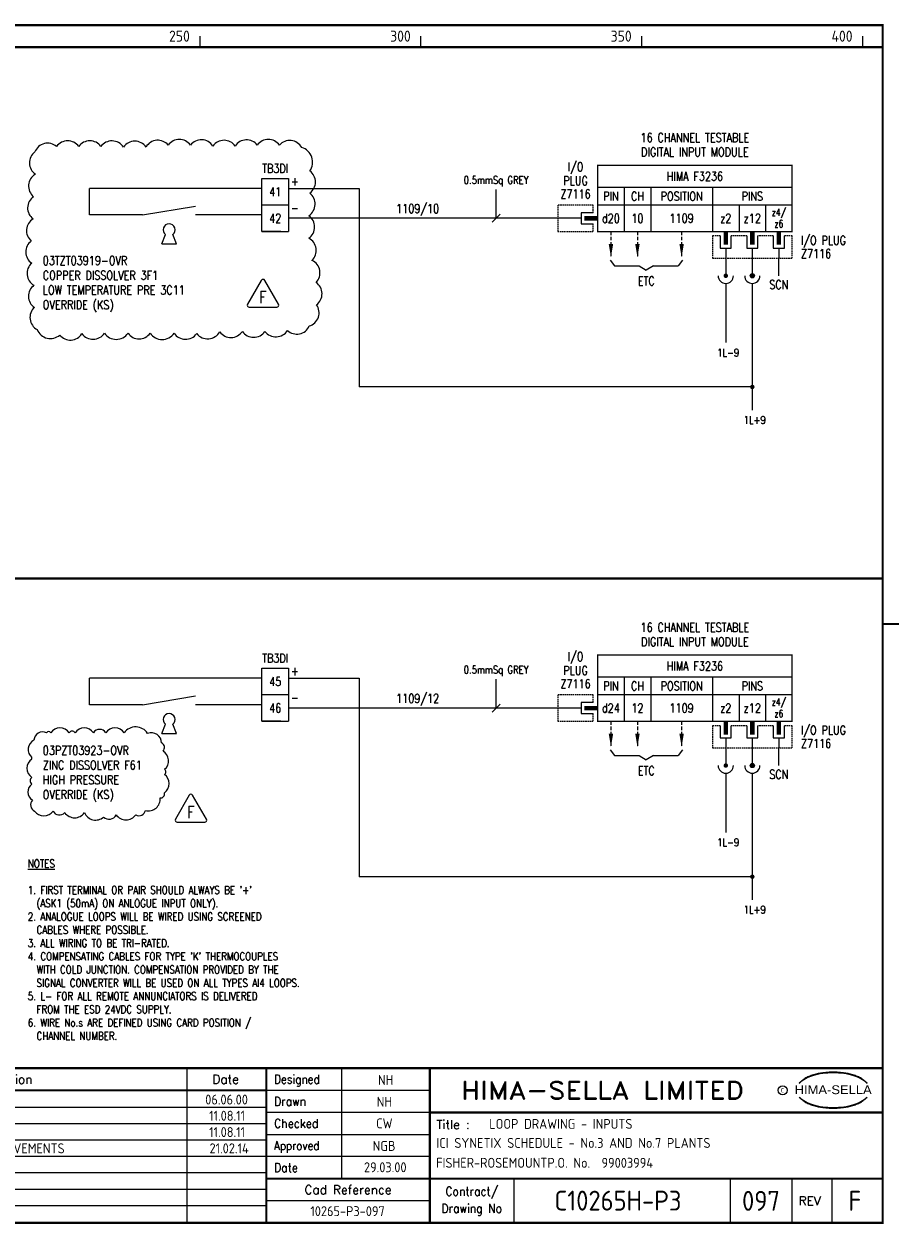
# Model space of a CAD drawing. Extents: x 14 to 408, y 0 to 275.
# Tile 2 of 2: x 210 to 408, y 0 to 272. Entities that reach past the tile are written whole.
import ezdxf
from ezdxf.enums import TextEntityAlignment as Align

# ---------------------------------------------------------------- set-up
doc = ezdxf.new("R2010")
doc.units = 0
doc.header["$LTSCALE"] = 0.25
doc.header["$MEASUREMENT"] = 0
doc.linetypes.add('HIDDEN2', pattern=[4.7625, 3.175, -1.5875])
doc.layers.get('0').update_dxf_attribs({"color": 41, "linetype": 'CONTINUOUS'})
for name, color, linetype in [('00-DRG_FRAME', 12, 'CONTINUOUS'), ('01-DRAW', 7, 'CONTINUOUS'), ('02-TEXT', 2, 'CONTINUOUS'), ('051-TEXT', 2, 'CONTINUOUS'), ('117', 7, 'CONTINUOUS'), ('DIM', 3, 'CONTINUOUS'), ('LAB', 2, 'CONTINUOUS'), ('RACK', 2, 'CONTINUOUS'), ('SLOT', 2, 'CONTINUOUS'), ('SNA', 2, 'CONTINUOUS'), ('TEXT', 2, 'CONTINUOUS'), ('TPOL', 3, 'CONTINUOUS'), ('XR_FUNCTION', 2, 'CONTINUOUS'), ('XR_MAIN', 2, 'CONTINUOUS')]:
    doc.layers.add(name, color=color, linetype=linetype)
doc.styles.add('ARIAL', font='arial.ttf', dxfattribs={"height": 2.5})
doc.styles.add('CROSSREF', font='romans.shx', dxfattribs={"width": 0.8, "height": 2})
doc.styles.add('FUNCTION', font='ROMANS.shx', dxfattribs={"width": 0.8, "height": 2.5})
doc.styles.add('ISO', font='iso.shx')
doc.styles.add('PINS', font='ROMANS.shx', dxfattribs={"width": 0.8, "height": 2.5})
doc.styles.add('RACK', font='ROMANS.shx', dxfattribs={"width": 0.8, "height": 2.5})
doc.styles.add('ROMAND', font='ROMAND')
doc.styles.add('ROMANS', font='romans.shx', dxfattribs={"width": 0.8})
doc.styles.add('SLOT', font='romans.shx', dxfattribs={"width": 0.8, "height": 2})
doc.styles.add('SYMBOL', font='ROMANS.shx', dxfattribs={"width": 0.8, "height": 20})

# ---------------------------------------------------------------- blocks, each defined once
blk = doc.blocks.new('A3-REVA')
at = {"layer": '051-TEXT', "style": 'ISO'}
for tag, p in [('DESIGNED', (292.01, 31.7)), ('A', (117.73, 27.28)), ('DES', (127.73, 27.28)), ('DRN', (137.73, 27.28)), ('CHKD', (147.73, 27.28)), ('APPD', (157.73, 27.28)), ('DATE', (256, 27.28)), ('DRAWN', (291.72, 26.77)), ('CHECKED', (291.72, 21.89)), ('APPD', (291.65, 16.79)), ('DATE', (291.92, 11.96))]:
    blk.add_attdef(tag, text='', height=2.25, dxfattribs=at).set_placement(p, align=Align.CENTER)
blk.add_attdef('DESCRIPTION', (165.03, 27.28), '', height=2.25, dxfattribs=at)
blk = doc.blocks.new('A3-REVB')
at = {"layer": '051-TEXT', "style": 'ISO'}
for tag, p in [('A', (124.85, -20.36)), ('DES', (134.85, -20.36)), ('DRN', (144.85, -20.36)), ('CHKD', (154.85, -20.36)), ('APPD', (164.85, -20.36)), ('DATE', (263.12, -20.36))]:
    blk.add_attdef(tag, text='', height=2.25, dxfattribs=at).set_placement(p, align=Align.CENTER)
blk.add_attdef('DESCRIPTION', (172.15, -20.36), '', height=2.25, dxfattribs=at)
blk = doc.blocks.new('A3-TITLE')
at = {"layer": '051-TEXT', "style": 'ISO'}
blk.add_attdef('TITLE_1', (315.46, 21.78), '', height=2.25, dxfattribs=at)
for tag, p in [('DRGNO', (376.96, 3.24)), ('REV.', (398.2, 3.24))]:
    blk.add_attdef(tag, text='', height=4.5, dxfattribs=at).set_placement(p, align=Align.CENTER)
blk = doc.blocks.new('A3-CONTRACT')
at = {"layer": '051-TEXT', "color": 41, "style": 'ISO'}
for tag, height, p in [('SCALE', 2.25, (106.71, 31.82)), ('DIMS', 2.25, (106.71, 26.8)), ('CONTRACT', 4.5, (344.94, 3.1)), ('CAD-REF', 2.25, (283.73, 1.84))]:
    blk.add_attdef(tag, text='', height=height, dxfattribs=at).set_placement(p, align=Align.CENTER)
for tag, p in [('TITLE_2', (303.86, 17.28)), ('TITLE_3', (303.79, 12.78))]:
    blk.add_attdef(tag, p, '', height=2.25, dxfattribs=at)
blk = doc.blocks.new('KEY')
at = {"layer": '01-DRAW'}
for p, q in [((-0.375, -0.5), (-0.183, -0.038)), ((-0.375, -0.5), (0.375, -0.5)), ((0.375, -0.5), (0.183, -0.038))]:
    blk.add_line(p, q, dxfattribs=at)
blk.add_arc((0, 0.2), 0.3, 307.47703, 232.52297, dxfattribs=at)
blk = doc.blocks.new('F3236-10')
for p, q in [((44, 7), (0, 7)), ((6, 7), (6, -3)), ((12, 7), (12, -3)), ((26, 7), (26, -3)), ((44, 3), (0, 3)), ((32, 3), (32, -3)), ((38, 3), (38, -3)), ((-3.75, 0), (-9, 0)), ((-3.75, 1.25), (-3.75, -1.25)), ((-1, 1.25), (-3.75, 1.25)), ((-3.75, -1.25), (-1, -1.25)), ((27.75, -4), (27.75, -6.75)), ((30.25, -6.75), (30.25, -4)), ((33.75, -4), (33.75, -6.75)), ((36.25, -6.75), (36.25, -4)), ((39.75, -4), (39.75, -6.75)), ((42.25, -6.75), (42.25, -4)), ((27.75, -6.75), (30.25, -6.75)), ((29, -6.75), (29, -9)), ((33.75, -6.75), (36.25, -6.75)), ((35, -6.75), (35, -9)), ((39.75, -6.75), (42.25, -6.75)), ((41, -6.75), (41, -9)), ((41, -13), (41, -9))]:
    blk.add_line(p, q)
at = {"const_width": 0.3}
blk.add_lwpolyline([(44, 12), (0, 12), (0, -3), (44, -3)], close=True, dxfattribs=at)
at = {"color": 3, "linetype": 'HIDDEN2', "ltscale": 0.4}
for points in [[(-1, 1.25), (-1, 3), (-9, 3), (-9, -3), (-1, -3), (-1, -1.25)], [(27.75, -4), (26, -4), (26, -9), (44, -9), (44, -4), (42.25, -4)], [(33.75, -4), (30.25, -4)], [(39.75, -4), (36.25, -4)]]:
    blk.add_lwpolyline(points, dxfattribs=at)
blk.add_lwpolyline([(-3, 0, 1, 1, 0), (0, 0, 0.5, 0.5, 0)], format="xyseb")
at = {"const_width": 1}
for points in [[(29, -6), (29, -3)], [(35, -6), (35, -3)], [(41, -6), (41, -3)]]:
    blk.add_lwpolyline(points, dxfattribs=at)
at = {"layer": 'LAB', "style": 'PINS', "width": 0.8, "flags": 1}
blk.add_attdef('LAB1', text='', height=1.5, dxfattribs=at).set_placement((48, 2.5), align=Align.MIDDLE_LEFT)
at = {"layer": 'RACK', "style": 'RACK', "width": 0.8}
blk.add_attdef('SLOT', text='', height=2, dxfattribs=at).set_placement((19, 0), align=Align.MIDDLE)
at = {"layer": 'SLOT', "style": 'SLOT', "width": 0.8}
blk.add_attdef('ADD1', text='', height=2, dxfattribs=at).set_placement((9, 0), align=Align.MIDDLE)
at = {"layer": 'SNA', "style": 'SYMBOL', "width": 0.8, "flags": 1}
blk.add_attdef('SNA', (48, 8), '', height=1.5, dxfattribs=at)
at = {"layer": 'TEXT', "style": 'ROMANS', "width": 0.8}
for s, p in [('16 CHANNEL TESTABLE', (22, 17.25)), ('DIGITAL INPUT MODULE', (22, 14))]:
    blk.add_text(s, height=2, dxfattribs=at).set_placement(p, align=Align.CENTER)
for s, height, p in [('I/O', 2, (-5, 11.5)), ('PLUG', 2, (-5, 8.5)), ('HIMA F3236', 2, (22, 9.5)), ('Z7116', 2, (-5, 5.5)), ('PIN', 2, (3, 5)), ('CH', 2, (9, 5)), ('POSITION', 2, (19, 5)), ('PINS', 2, (35, 5)), ('d20', 2, (3, 0)), ('z2', 2, (29, 0)), ('z12', 2, (35, 0)), ('z4/', 1.6, (41, 1.25)), ('z6', 1.6, (41, -1.25)), ('SCN', 2, (41, -15))]:
    blk.add_text(s, height=height, dxfattribs=at).set_placement(p, align=Align.MIDDLE)
for s, p in [('I/O PLUG', (46, -5)), ('Z7116', (46, -8))]:
    blk.add_text(s, height=2, dxfattribs=at).set_placement(p, align=Align.MIDDLE_LEFT)
at = {"layer": 'TPOL', "style": 'PINS', "width": 0.8, "flags": 1}
blk.add_attdef('CN2', text='', height=1, dxfattribs=at).set_placement((-9, 0), align=Align.MIDDLE_LEFT)
at = {"layer": 'TPOL', "color": 2, "style": 'PINS', "width": 0.8}
blk.add_attdef('CN1', text='', height=2, dxfattribs=at).set_placement((3, 0), align=Align.MIDDLE)
at = {"layer": 'TPOL', "style": 'PINS', "width": 0.8, "flags": 1}
for tag, p in [('CN3', (29, -9)), ('CN4', (35, -9))]:
    blk.add_attdef(tag, text='', height=1, dxfattribs=at).set_placement(p, align=Align.BOTTOM_CENTER)
at = {"layer": 'XR_FUNCTION', "style": 'FUNCTION', "width": 0.8, "flags": 1}
blk.add_attdef('XR_FUNCTION', (48, 10), '', height=1.5, dxfattribs=at)
at = {"layer": 'XR_MAIN', "style": 'CROSSREF', "width": 0.8, "flags": 1}
blk.add_attdef('XR_MAIN', (48, 4), '', height=1.5, dxfattribs=at)
blk = doc.blocks.new('F3236-12')
for p, q in [((44, 7), (0, 7)), ((6, 7), (6, -3)), ((12, 7), (12, -3)), ((26, 7), (26, -3)), ((44, 3), (0, 3)), ((32, 3), (32, -3)), ((38, 3), (38, -3)), ((-3.75, 0), (-9, 0)), ((-3.75, 1.25), (-3.75, -1.25)), ((-1, 1.25), (-3.75, 1.25)), ((-3.75, -1.25), (-1, -1.25)), ((27.75, -4), (27.75, -6.75)), ((30.25, -6.75), (30.25, -4)), ((33.75, -4), (33.75, -6.75)), ((36.25, -6.75), (36.25, -4)), ((39.75, -4), (39.75, -6.75)), ((42.25, -6.75), (42.25, -4)), ((27.75, -6.75), (30.25, -6.75)), ((29, -6.75), (29, -9)), ((33.75, -6.75), (36.25, -6.75)), ((35, -6.75), (35, -9)), ((39.75, -6.75), (42.25, -6.75)), ((41, -6.75), (41, -9)), ((41, -13), (41, -9))]:
    blk.add_line(p, q)
at = {"const_width": 0.3}
blk.add_lwpolyline([(44, 12), (0, 12), (0, -3), (44, -3)], close=True, dxfattribs=at)
at = {"color": 3, "linetype": 'HIDDEN2', "ltscale": 0.4}
for points in [[(-1, 1.25), (-1, 3), (-9, 3), (-9, -3), (-1, -3), (-1, -1.25)], [(27.75, -4), (26, -4), (26, -9), (44, -9), (44, -4), (42.25, -4)], [(33.75, -4), (30.25, -4)], [(39.75, -4), (36.25, -4)]]:
    blk.add_lwpolyline(points, dxfattribs=at)
blk.add_lwpolyline([(-3, 0, 1, 1, 0), (0, 0, 0.5, 0.5, 0)], format="xyseb")
at = {"const_width": 1}
for points in [[(29, -6), (29, -3)], [(35, -6), (35, -3)], [(41, -6), (41, -3)]]:
    blk.add_lwpolyline(points, dxfattribs=at)
at = {"layer": 'LAB', "style": 'PINS', "width": 0.8, "flags": 1}
blk.add_attdef('LAB1', text='', height=1.5, dxfattribs=at).set_placement((48, 2.5), align=Align.MIDDLE_LEFT)
at = {"layer": 'RACK', "style": 'RACK', "width": 0.8}
blk.add_attdef('SLOT', text='', height=2, dxfattribs=at).set_placement((19, 0), align=Align.MIDDLE)
at = {"layer": 'SLOT', "style": 'SLOT', "width": 0.8}
blk.add_attdef('ADD1', text='', height=2, dxfattribs=at).set_placement((9, 0), align=Align.MIDDLE)
at = {"layer": 'SNA', "style": 'SYMBOL', "width": 0.8, "flags": 1}
blk.add_attdef('SNA', (48, 8), '', height=1.5, dxfattribs=at)
at = {"layer": 'TEXT', "style": 'ROMANS', "width": 0.8}
for s, p in [('16 CHANNEL TESTABLE', (22, 17.25)), ('DIGITAL INPUT MODULE', (22, 14))]:
    blk.add_text(s, height=2, dxfattribs=at).set_placement(p, align=Align.CENTER)
for s, height, p in [('I/O', 2, (-5, 11.5)), ('PLUG', 2, (-5, 8.5)), ('HIMA F3236', 2, (22, 9.5)), ('Z7116', 2, (-5, 5.5)), ('PIN', 2, (3, 5)), ('CH', 2, (9, 5)), ('POSITION', 2, (19, 5)), ('PINS', 2, (35, 5)), ('d24', 2, (3, 0)), ('z2', 2, (29, 0)), ('z12', 2, (35, 0)), ('z4/', 1.6, (41, 1.25)), ('z6', 1.6, (41, -1.25)), ('SCN', 2, (41, -15))]:
    blk.add_text(s, height=height, dxfattribs=at).set_placement(p, align=Align.MIDDLE)
for s, p in [('I/O PLUG', (46, -5)), ('Z7116', (46, -8))]:
    blk.add_text(s, height=2, dxfattribs=at).set_placement(p, align=Align.MIDDLE_LEFT)
at = {"layer": 'TPOL', "style": 'PINS', "width": 0.8, "flags": 1}
blk.add_attdef('CN2', text='', height=1, dxfattribs=at).set_placement((-9, 0), align=Align.MIDDLE_LEFT)
at = {"layer": 'TPOL', "color": 2, "style": 'PINS', "width": 0.8}
blk.add_attdef('CN1', text='', height=2, dxfattribs=at).set_placement((3, 0), align=Align.MIDDLE)
at = {"layer": 'TPOL', "style": 'PINS', "width": 0.8, "flags": 1}
for tag, p in [('CN3', (29, -9)), ('CN4', (35, -9))]:
    blk.add_attdef(tag, text='', height=1, dxfattribs=at).set_placement(p, align=Align.BOTTOM_CENTER)
at = {"layer": 'XR_FUNCTION', "style": 'FUNCTION', "width": 0.8, "flags": 1}
blk.add_attdef('XR_FUNCTION', (48, 10), '', height=1.5, dxfattribs=at)
at = {"layer": 'XR_MAIN', "style": 'CROSSREF', "width": 0.8, "flags": 1}
blk.add_attdef('XR_MAIN', (48, 4), '', height=1.5, dxfattribs=at)
blk = doc.blocks.new('TRI-F')
at = {"layer": '01-DRAW'}
blk.add_lwpolyline([(-0.26, 2.55), (-2.34, -1.05, 0.57735), (-2.08, -1.5), (2.08, -1.5, 0.57735), (2.34, -1.05), (0.26, 2.55, 0.57735)], format="xyb", close=True, dxfattribs=at)
at = {"layer": '02-TEXT', "color": 2, "style": 'ROMANS', "width": 0.8}
blk.add_text('F', height=1.8, dxfattribs=at).set_placement((0, 0), align=Align.MIDDLE)

msp = doc.modelspace()

# ---------------------------------------------------------------- linework, layer by layer
at = {"layer": '00-DRG_FRAME'}
for p, q in [((250, 266.5), (250, 269)), ((300, 266.5), (300, 269)), ((350, 266.5), (350, 269)), ((400, 266.5), (400, 269)), ((247, 35.5), (247, 0.5)), ((282, 35.5), (282, 10.5)), ((265, 30.5), (302, 30.5)), ((265, 26.59), (112.7, 26.59)), ((302, 25.5), (265, 25.5)), ((265, 22.89), (112.7, 22.89)), ((265, 19.19), (112.7, 19.19)), ((265, 20.5), (302, 20.5)), ((265, 15.49), (112.7, 15.49)), ((302, 15.5), (265, 15.5)), ((265, 11.79), (112.7, 11.79)), ((321, 10.5), (321, 0.5)), ((370, 10.5), (370, 0.5)), ((384, 0.5), (384, 10.5)), ((393, 10.5), (393, 0.5)), ((265, 8.09), (112.7, 8.09)), ((302, 5.5), (265, 5.5)), ((265, 4.39), (112.7, 4.39))]:
    msp.add_line(p, q, dxfattribs=at)
at = {"layer": '00-DRG_FRAME', "const_width": 0.5}
msp.add_lwpolyline([(14.5, 0.5), (404.5, 0.5), (404.5, 271.5), (14.5, 271.5)], close=True, dxfattribs=at)
for points in [[(14.5, 266.5), (404.5, 266.5)], [(14.5, 146.31), (404.5, 146.31)], [(404.5, 136), (408.18, 136)], [(404.5, 35.5), (14.5, 35.5)], [(265, 35.5), (265, 0.5)], [(302, 0.5), (302, 35.5)], [(265, 30.5), (72.5, 30.5)], [(404.5, 25.5), (302, 25.5)], [(265, 10.5), (404.5, 10.5)]]:
    msp.add_lwpolyline(points, dxfattribs=at)
at = {"layer": '00-DRG_FRAME', "color": 3}
msp.add_circle((381.88, 30.5), 1, dxfattribs=at)
for centre, radius, start, end in [((390.6, 26.83), 7.24, 106.0532, 133.5024), ((390.11, 28.1), 5.98, 122.244, 131.6154), ((389.75, 28.78), 5.21, 111.8206, 122.8668), ((391.78, 24.7), 9.76, 107.5931, 113.9452), ((393.1, 18.5), 15.94, 89.2698, 106.3911), ((392.1, 23.52), 10.99, 96.0146, 107.3203), ((393.29, 16.31), 18.28, 92.8917, 97.3734), ((393.24, 18.86), 15.73, 89.7805, 93.1738), ((393.36, 18.86), 15.73, 86.8262, 90.2195), ((393.51, 18.5), 15.94, 73.6089, 90.7302), ((393.31, 16.31), 18.28, 82.6266, 87.1083), ((394.51, 23.52), 10.99, 72.6797, 83.9854), ((394.83, 24.7), 9.76, 66.0548, 72.4069), ((396, 26.83), 7.24, 46.4976, 73.9468), ((396.85, 28.78), 5.21, 57.1332, 68.1794), ((396.49, 28.1), 5.98, 48.3846, 57.756), ((390.88, 27.01), 7.3, 130.419, 136.057), ((395.73, 27.01), 7.3, 43.943, 49.581), ((390.88, 34.04), 7.3, 223.943, 229.581), ((390.6, 34.23), 7.24, 226.4976, 253.9468), ((390.11, 32.96), 5.98, 228.3846, 237.756), ((389.75, 32.28), 5.21, 237.1332, 248.1794), ((391.78, 36.36), 9.76, 246.0548, 252.4069), ((393.1, 42.56), 15.94, 253.6089, 270.7302), ((393.51, 42.56), 15.94, 269.2698, 286.3911), ((394.83, 36.36), 9.76, 287.5931, 293.9452), ((396, 34.23), 7.24, 286.0532, 313.5024), ((396.85, 32.28), 5.21, 291.8206, 302.8668), ((396.49, 32.96), 5.98, 302.244, 311.6154), ((395.73, 34.04), 7.3, 310.419, 316.057), ((392.1, 37.54), 10.99, 252.6797, 263.9854), ((393.29, 44.75), 18.28, 262.6266, 267.1083), ((393.24, 42.19), 15.73, 266.8262, 270.2195), ((393.36, 42.19), 15.73, 269.7805, 273.1738), ((393.31, 44.75), 18.28, 272.8917, 277.3734), ((394.51, 37.54), 10.99, 276.0146, 287.3203)]:
    msp.add_arc(centre, radius, start, end, dxfattribs=at)
at = {"layer": '01-DRAW'}
for p, q in [((264, 236.79), (270, 236.79)), ((264, 230.79), (264, 236.79)), ((270, 236.79), (270, 230.79)), ((264, 234.54), (225, 234.54)), ((270, 234.54), (286, 234.54)), ((286, 234.54), (286, 189.63)), ((264, 224.79), (264, 230.79)), ((270, 230.79), (264, 230.79)), ((270, 230.79), (270, 224.79)), ((264, 228.54), (249, 228.54)), ((331, 227.79), (270, 227.79)), ((268.32, 224.79), (264, 224.79)), ((264, 224.79), (270, 224.79)), ((342.8, 218.34), (343.77, 217.04)), ((359.2, 218.34), (358.23, 217.04)), ((369, 218.79), (369, 214.79)), ((375, 218.79), (375, 214.79)), ((375, 218.79), (375, 214.79)), ((343.77, 217.04), (349.38, 217.04)), ((349.38, 217.04), (351, 216.07)), ((352.62, 217.04), (351, 216.07)), ((352.62, 217.04), (358.23, 217.04)), ((369, 213.06), (369, 199.66)), ((375, 213.06), (375, 184.4)), ((375, 213.06), (375, 184.4)), ((375, 189.63), (286, 189.63)), ((264, 125.98), (270, 125.98)), ((264, 119.98), (264, 125.98)), ((270, 125.98), (270, 119.98)), ((264, 123.73), (225, 123.73)), ((270, 123.73), (286, 123.73)), ((286, 123.73), (286, 78.82)), ((264, 113.98), (264, 119.98)), ((270, 119.98), (264, 119.98)), ((270, 119.98), (270, 113.98)), ((264, 117.73), (249, 117.73)), ((331, 116.98), (270, 116.98)), ((268.32, 113.98), (264, 113.98)), ((264, 113.98), (270, 113.98)), ((342.8, 107.53), (343.77, 106.24)), ((343.77, 106.24), (349.38, 106.24)), ((349.38, 106.24), (351, 105.26)), ((352.62, 106.24), (351, 105.26)), ((352.62, 106.24), (358.23, 106.24)), ((359.2, 107.53), (358.23, 106.24)), ((369, 107.98), (369, 103.98)), ((375, 107.98), (375, 103.98)), ((375, 107.98), (375, 103.98)), ((369, 102.25), (369, 88.85)), ((375, 102.25), (375, 73.59)), ((375, 102.25), (375, 73.59)), ((375, 78.82), (286, 78.82))]:
    msp.add_line(p, q, dxfattribs=at)
at = {"layer": '01-DRAW', "linetype": 'HIDDEN2'}
for p, q in [((343, 224.79), (343, 218.95)), ((349, 224.79), (349, 218.95)), ((359, 224.79), (359, 218.95)), ((343, 113.98), (343, 108.15)), ((349, 113.98), (349, 108.15)), ((359, 113.98), (359, 108.15))]:
    msp.add_line(p, q, dxfattribs=at)
at = {"layer": '01-DRAW', "const_width": 0.5}
for points in [[(368.75, 214.79, 1), (369.25, 214.79, 1)], [(374.75, 214.79, 1), (375.25, 214.79, 1)], [(374.75, 189.63, 1), (375.25, 189.63, 1)], [(368.75, 103.98, 1), (369.25, 103.98, 1)], [(374.75, 103.98, 1), (375.25, 103.98, 1)], [(374.75, 78.82, 1), (375.25, 78.82, 1)]]:
    msp.add_lwpolyline(points, format="xyb", close=True, dxfattribs=at)
at = {"layer": '01-DRAW'}
for centre, radius in [((375, 214.79), 0.475), ((375, 214.79), 0.389), ((375, 214.79), 0.302), ((375, 214.79), 0.216), ((375, 214.79), 0.13), ((375, 214.79), 0.0432), ((375, 103.98), 0.475), ((375, 103.98), 0.389), ((375, 103.98), 0.302), ((375, 103.98), 0.216), ((375, 103.98), 0.13), ((375, 103.98), 0.0432)]:
    msp.add_circle(centre, radius, dxfattribs=at)
for centre in [(369, 214.79), (375, 214.79), (375, 214.79), (369, 103.98), (375, 103.98), (375, 103.98)]:
    msp.add_arc(centre, 1.73, 180, 0, dxfattribs=at)
for points in [[(343.5, 221.98), (342.5, 221.98), (343, 218.95)], [(349.5, 221.98), (348.5, 221.98), (349, 218.95)], [(359.5, 221.98), (358.5, 221.98), (359, 218.95)], [(343.5, 111.17), (342.5, 111.17), (343, 108.15)], [(349.5, 111.17), (348.5, 111.17), (349, 108.15)], [(359.5, 111.17), (358.5, 111.17), (359, 108.15)]]:
    msp.add_solid(points, dxfattribs=at)
at = {"layer": '117'}
for p, q in [((225, 228.54), (225, 234.54)), ((237, 228.54), (225, 228.54)), ((237, 228.54), (249, 230.54)), ((225, 117.73), (225, 123.73)), ((237, 117.73), (249, 119.73)), ((237, 117.73), (225, 117.73))]:
    msp.add_line(p, q, dxfattribs=at)
for points in [[(273, 243.81, 0.520567), (267.96, 244.33, 0.520567), (267.96, 244.33, 0.520567), (262.95, 244.33, 0.520567), (262.95, 244.33, 0.520567), (257.94, 244.13, 0.520567), (257.94, 244.13, 0.520567), (252.92, 244.13, 0.520567), (252.92, 244.13, 0.520567), (247.81, 244.33, 0.520567), (247.81, 244.33, 0.520567), (242.8, 244.33, 0.520567), (242.8, 244.33, 0.520567), (237.78, 243.92, 0.520567), (237.78, 243.92, 0.520567), (232.67, 243.92, 0.520567), (232.67, 243.92, 0.520567), (227.55, 244.02, 0.520567), (227.55, 244.02, 0.520567), (222.54, 244.02, 0.520567), (222.54, 244.02, 0.520567), (217.53, 244.02, 0.520567), (217.53, 244.02, 0.520567), (212.62, 242.8, 0.520567), (212.62, 242.8, 0.520567), (212.72, 237.79, 0.520567), (212.72, 237.79, 0.520567), (212.31, 232.67, 0.520567), (212.31, 232.67, 0.520567), (212.21, 227.66, 0.520567), (212.21, 227.66, 0.520567), (211.8, 222.65, 0.520567), (211.8, 222.65, 0.520567), (211.9, 217.64, 0.520567), (211.9, 217.64, 0.520567), (212.41, 212.63, 0.520567), (212.41, 212.63, 0.520567), (212.51, 207.62, 0.520567), (212.51, 207.62, 0.520567), (213.13, 202.61, 0.520567), (213.13, 202.61, 0.520567), (218.24, 201.38, 0.520567), (218.24, 201.38, 0.520567), (223.26, 201.69, 0.520567), (223.26, 201.69, 0.520567), (228.37, 201.79, 0.520567), (228.37, 201.79, 0.520567), (233.69, 201.79, 0.520567), (233.69, 201.79, 0.520567), (238.7, 201.79, 0.520567), (238.7, 201.79, 0.520567), (244.13, 201.79, 0.520567), (244.13, 201.79, 0.520567), (249.24, 201.69, 0.520567), (249.24, 201.69, 0.520567), (254.46, 202.1, 0.520567), (254.46, 202.1, 0.520567), (259.57, 202.2, 0.520567), (259.57, 202.2, 0.520567), (264.69, 202.2, 0.520567), (264.69, 202.2, 0.520567), (269.8, 202.41, 0.520567), (269.8, 202.41, 0.520567), (274.71, 203.43, 0.520567), (274.71, 203.43, 0.520567), (276.35, 208.23, 0.520567), (276.35, 208.23, 0.520567), (276.25, 213.25, 0.520567), (276.25, 213.25, 0.520567), (275.33, 218.26, 0.520567), (275.33, 218.26, 0.520567), (274.61, 223.27, 0.520567), (274.61, 223.27, 0.520567), (274.61, 228.38, 0.520567), (274.61, 228.38, 0.520567), (274.82, 233.49, 0.520567), (274.82, 233.49, 0.520567), (274.82, 238.5, 0.520567), (274.82, 238.5, 0.520567)], [(232.82, 111.41, 0.520567), (228.67, 111.41, 0.520567), (228.67, 111.41, 0.520567), (225.85, 111.41, 0.520567), (221.7, 111.41, 0.520567), (221.7, 111.41, 0.520567), (220.37, 111.41, 0.520567), (216.22, 111.41, 0.520567), (216.22, 111.41, 0.520567), (215.22, 111.41, 0.520567), (212.4, 109.75, 0.520567), (211.9, 105.77, 0.520567), (211.9, 105.77, 0.520567), (211.9, 105.44, 0.520567), (211.9, 101.29, 0.520567), (211.9, 101.29, 0.520567), (211.9, 99.8, 0.520567), (212.07, 96.15, 0.520567), (212.56, 93.66, 0.520567), (216.72, 93.66, 0.520567), (216.72, 93.66, 0.520567), (219.37, 93.33, 0.520567), (223.86, 93.33, 0.520567), (223.86, 93.33, 0.520567), (228.17, 92.33, 0.520567), (228.17, 92.33, 0.520567), (230.99, 92.83, 0.520567), (235.48, 92.83, 0.520567), (235.48, 92.83, 0.520567), (237.64, 93.82, 0.520567), (240.96, 96.64, 0.520567), (240.96, 96.64, 0.520567), (241.95, 97.81, 0.520567), (241.95, 101.95, 0.520567), (241.95, 101.95, 0.520567), (241.95, 103.12, 0.520567), (241.62, 107.26, 0.520567), (241.62, 107.26, 0.520567), (241.29, 109.09, 0.520567), (238.13, 111.25, 0.520567)]]:
    msp.add_lwpolyline(points, format="xyb", close=True, dxfattribs=at)
at = {"layer": 'DIM'}
for p, q in [((317, 227.79), (317, 234.33)), ((316.1, 226.89), (317.9, 228.69)), ((317, 116.98), (317, 123.52)), ((316.1, 116.08), (317.9, 117.88))]:
    msp.add_line(p, q, dxfattribs=at)

# ---------------------------------------------------------------- block references
at = {"layer": '00-DRG_FRAME', "color": 0, "xscale": 1.5, "yscale": 1.5, "zscale": 1.5}
for p in [(264.25, 209.92), (247.93, 93.43)]:
    msp.add_blockref('TRI-F', p, dxfattribs=at)
at = {"layer": '00-DRG_FRAME'}
for name, p, values in [('A3-CONTRACT', (-0.35, 0.19), {'TITLE_2': 'ICI SYNETIX SCHEDULE - No.3 AND No.7 PLANTS', 'TITLE_3': 'FISHER-ROSEMOUNTP.O. No.  99003994', 'CAD-REF': '10265-P3-097', 'CONTRACT': 'C10265H-P3', 'SCALE': 'N/A', 'DIMS': 'N/A'}), ('A3-REVB', (-7, 43.98), {'A': 'D', 'DES': 'IM', 'DRN': 'AB', 'CHKD': 'IM', 'APPD': 'MHS', 'DESCRIPTION': 'TEXT ADDED', 'DATE': '11.08.11'}), ('A3-REVB', (-7, 40.28), {'A': 'E', 'DES': 'IM', 'DRN': 'AB', 'CHKD': 'IM', 'APPD': 'MHS', 'DESCRIPTION': 'TEXT ADDED', 'DATE': '11.08.11'}), ('A3-TITLE', (0, 0), {'TITLE_1': 'LOOP DRAWING - INPUTS', 'DRGNO': '097', 'REV.': 'F'}), ('A3-REVB', (-7.19, 36.6), {'A': 'F', 'APPD': 'CT', 'DESCRIPTION': 'ZINC DISSOLVER PHR MMN IMPROVEMENTS', 'DATE': ' 21.02.14'})]:
    msp.add_blockref(name, p, dxfattribs=at).add_auto_attribs(values)
ref = msp.add_blockref('A3-REVA', (0, 0), dxfattribs=at)
ref.add_attrib('A', 'C', dxfattribs={"layer": '051-TEXT', "height": 2.25, "style": 'ISO'}).set_placement((117.73, 27.28), align=Align.CENTER)
ref.add_attrib('DES', 'NH', dxfattribs={"layer": '051-TEXT', "height": 2.25, "style": 'ISO'}).set_placement((127.73, 27.28), align=Align.CENTER)
ref.add_attrib('DRN', 'NH', dxfattribs={"layer": '051-TEXT', "height": 2.25, "style": 'ISO'}).set_placement((137.73, 27.28), align=Align.CENTER)
ref.add_attrib('CHKD', 'CW', dxfattribs={"layer": '051-TEXT', "height": 2.25, "style": 'ISO'}).set_placement((147.73, 27.28), align=Align.CENTER)
ref.add_attrib('APPD', 'NGB', dxfattribs={"layer": '051-TEXT', "height": 2.25, "style": 'ISO'}).set_placement((157.73, 27.28), align=Align.CENTER)
ref.add_attrib('DESCRIPTION', 'AS BUILT.', (165.03, 27.28), dxfattribs={"layer": '051-TEXT', "height": 2.25, "style": 'ISO'})
ref.add_attrib('DATE', '06.06.00', dxfattribs={"layer": '051-TEXT', "height": 2.25, "style": 'ISO'}).set_placement((256, 27.28), align=Align.CENTER)
ref.add_attrib('DESIGNED', 'NH', dxfattribs={"layer": '051-TEXT', "height": 2.25, "style": 'ISO'}).set_placement((292.01, 31.7), align=Align.CENTER)
ref.add_attrib('DRAWN', 'NH', dxfattribs={"layer": '051-TEXT', "height": 2.25, "style": 'ISO'}).set_placement((291.72, 26.77), align=Align.CENTER)
ref.add_attrib('CHECKED', 'CW', dxfattribs={"layer": '051-TEXT', "height": 2.25, "style": 'ISO'}).set_placement((291.72, 21.89), align=Align.CENTER)
ref.add_attrib('APPD', 'NGB', dxfattribs={"layer": '051-TEXT', "height": 2.25, "style": 'ISO'}).set_placement((291.65, 16.79), align=Align.CENTER)
ref.add_attrib('DATE', '29.03.00', dxfattribs={"layer": '051-TEXT', "height": 2.25, "style": 'ISO'}).set_placement((291.92, 11.96), align=Align.CENTER)
at = {"layer": '117'}
for name, p, values in [('F3236-10', (340, 227.79), {'CN1': 'd20', 'SLOT': '1109', 'ADD1': '10'}), ('F3236-12', (340, 116.98), {'CN1': 'd24', 'SLOT': '1109', 'ADD1': '12'})]:
    msp.add_blockref(name, p, dxfattribs=at).add_auto_attribs(values)
at = {"layer": '117', "xscale": 4.5, "yscale": 4.5, "zscale": 4.5}
for p in [(243, 224.29), (243, 113.48)]:
    msp.add_blockref('KEY', p, dxfattribs=at)

# ---------------------------------------------------------------- texts
at = {"layer": '00-DRG_FRAME', "style": 'ISO'}
for s, p in [('250', (247.69, 267.75)), ('300', (297.69, 267.75)), ('350', (347.69, 267.75)), ('400', (397.69, 267.75))]:
    msp.add_text(s, height=2.5, dxfattribs=at).set_placement(p, align=Align.RIGHT)
at = {"layer": '00-DRG_FRAME', "color": 4, "style": 'ROMAND'}
for s, p in [('Description', (204.69, 32)), ('Date', (255.79, 32))]:
    msp.add_text(s, height=2, dxfattribs=at).set_placement(p, align=Align.CENTER)
for s, width, p in [('Designed', 0.87, (266.75, 32)), ('Drawn', 0.9, (266.75, 27)), ('Checked', 0.9, (266.75, 22)), ('Approved', 0.85, (266.75, 17)), ('Date', 0.9, (266.75, 12))]:
    msp.add_text(s, height=2, dxfattribs=dict(at, width=width)).set_placement(p)
at = {"layer": '00-DRG_FRAME', "style": 'ROMAND', "width": 1.15}
msp.add_text('HIMA-SELLA LIMITED', height=4, dxfattribs=at).set_placement((341.1, 30.5), align=Align.MIDDLE)
at = {"layer": '00-DRG_FRAME', "color": 3, "style": 'ISO', "width": 0.9}
msp.add_text('C', height=1, dxfattribs=at).set_placement((381.84, 30), align=Align.CENTER)
at = {"layer": '00-DRG_FRAME', "style": 'ARIAL', "width": 1.05}
msp.add_text('HIMA-SELLA', height=2, dxfattribs=at).set_placement((393.3, 29.63), align=Align.CENTER)
at = {"layer": '00-DRG_FRAME', "color": 4, "style": 'ROMAND'}
msp.add_text('Title :', height=2, dxfattribs=at).set_placement((303.5, 21.75))
for s, p in [('Cad Reference', (283.5, 8)), ('REV', (388, 5.5))]:
    msp.add_text(s, height=2, dxfattribs=at).set_placement(p, align=Align.MIDDLE)
at = {"layer": '00-DRG_FRAME', "color": 4, "style": 'ROMAND', "width": 0.9}
for s, p in [('Contract/', (311.5, 7.5)), ('Drawing No', (311.5, 3.5))]:
    msp.add_text(s, height=2, dxfattribs=at).set_placement(p, align=Align.MIDDLE)
at = {"layer": '01-DRAW', "style": 'ROMANS', "width": 0.8}
for s, p in [('+', (272.33, 235.18)), ('-', (272.33, 229.18)), ('+', (272.33, 124.38)), ('-', (272.33, 118.38))]:
    msp.add_text(s, height=2, dxfattribs=at).set_placement(p, align=Align.RIGHT)
at = {"layer": '01-DRAW', "color": 2, "style": 'ROMANS', "width": 0.8}
for p in [(351, 212.62), (351, 101.81)]:
    msp.add_text('ETC', height=2, dxfattribs=at).set_placement(p, align=Align.CENTER)
at = {"layer": '01-DRAW', "style": 'ROMANS', "width": 0.8}
for s, p in [('1L-9', (367.06, 196.54)), ('1L+9', (373.06, 181.29)), ('1L-9', (367.06, 85.74)), ('1L+9', (373.06, 70.48))]:
    msp.add_text(s, height=1.75, dxfattribs=at).set_placement(p)
at = {"layer": '01-DRAW', "char_height": 2, "attachment_point": 5, "style": 'ROMANS'}
for s, insert in [('41', (267, 233.79)), ('42', (267, 227.79)), ('45', (267, 122.98)), ('46', (267, 116.98))]:
    msp.add_mtext_dynamic_manual_height_columns(s, width=6, gutter_width=12.5, heights=[5.95], dxfattribs=dict(at, insert=insert))
at = {"layer": '01-DRAW', "insert": (211.02, 82.71), "char_height": 1.8, "width": 80.9791, "attachment_point": 1, "style": 'ROMANS'}
msp.add_mtext("{\\LNOTES\\P\\P}1. FIRST TERMINAL OR PAIR SHOULD ALWAYS BE '+'\\P  (ASK1 (50mA) ON ANLOGUE INPUT ONLY).\\P2. ANALOGUE LOOPS WILL BE WIRED USING SCREENED\\P  CABLES WHERE POSSIBLE.\\P3. ALL WIRING TO BE TRI-RATED.\\P4. COMPENSATING CABLES FOR TYPE 'K' THERMOCOUPLES \\P  WITH COLD JUNCTION. COMPENSATION PROVIDED BY THE\\P  SIGNAL CONVERTER WILL BE USED ON ALL TYPES AI4 LOOPS.\\P5. L- FOR ALL REMOTE ANNUNCIATORS IS DELIVERED \\P  FROM THE ESD 24VDC SUPPLY.\\P6. WIRE No.s ARE DEFINED USING CARD POSITION /\\P  CHANNEL NUMBER.          ", dxfattribs=at)
at = {"layer": '051-TEXT', "style": 'ROMANS', "width": 0.8}
for s, p in [('TB3DI', (267, 238.09)), ('1109/10', (299.25, 228.98)), ('TB3DI', (267, 127.28)), ('1109/12', (299.25, 118.17))]:
    msp.add_text(s, height=2, dxfattribs=at).set_placement(p, align=Align.CENTER)
at = {"layer": 'DIM', "style": 'ROMANS', "width": 0.8}
for p in [(317, 235.59), (317, 124.79)]:
    msp.add_text('0.5mmSq GREY', height=1.75, dxfattribs=at).set_placement(p, align=Align.CENTER)
at = {"layer": 'TEXT', "char_height": 2, "width": 47.7416, "attachment_point": 1, "style": 'ROMANS'}
for s, insert in [('03TZT03919-OVR\\PCOPPER DISSOLVER 3F1\\PLOW TEMPERATURE PRE 3C11\\POVERRIDE (KS)', (214.4, 219.22)), ('03PZT03923-OVR\\PZINC DISSOLVER F61\\PHIGH PRESSURE\\POVERRIDE (KS)', (214.4, 108.41))]:
    msp.add_mtext(s, dxfattribs=dict(at, insert=insert))

doc.saveas('drawing.dxf')
